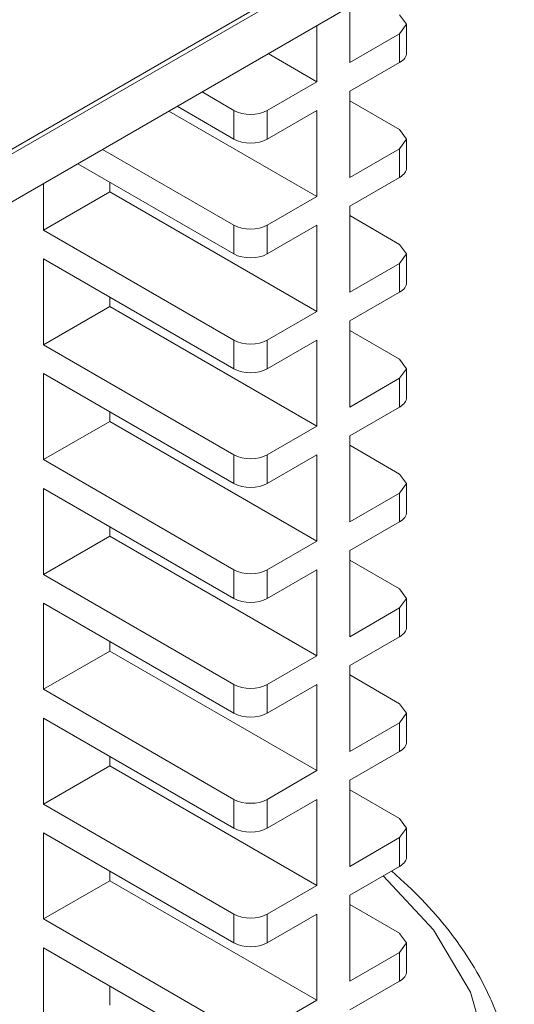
# Model space of a CAD drawing. Header units: millimetres. Extents: x 0 to 594, y 0 to 420.
# Tile 24 of 29: x 496 to 517, y 246 to 288. Entities that reach past the tile are written whole.
import ezdxf

# ---------------------------------------------------------------- set-up
doc = ezdxf.new("R2010")
doc.units = ezdxf.units.MM
doc.linetypes.add('K5LT_THIN', pattern=[0])
doc.layers.add('Системный слой (1)', color=251, linetype='Continuous', true_color=0x6c6c6c)

# ---------------------------------------------------------------- blocks, each defined once
blk = doc.blocks.new('U108')
at = {"layer": 'Системный слой (1)', "color": 7, "linetype": 'K5LT_THIN', "lineweight": 18, "true_color": 0xffffff}
for p, q in [((512.647, 283.02), (512.354, 283.428)), ((512.354, 282.612), (512.647, 283.02))]:
    blk.add_line(p, q, dxfattribs=at)
blk = doc.blocks.new('U110')
at = {"layer": 'Системный слой (1)', "color": 7, "linetype": 'K5LT_THIN', "lineweight": 18, "true_color": 0xffffff}
for p, q in [((512.647, 268.323), (512.354, 268.731)), ((512.354, 267.915), (512.647, 268.323))]:
    blk.add_line(p, q, dxfattribs=at)
blk = doc.blocks.new('U111')
at = {"layer": 'Системный слой (1)', "color": 7, "linetype": 'K5LT_THIN', "lineweight": 18, "true_color": 0xffffff}
for p, q in [((512.647, 278.121), (512.354, 278.529)), ((512.354, 277.713), (512.647, 278.121))]:
    blk.add_line(p, q, dxfattribs=at)
blk = doc.blocks.new('U115')
at = {"layer": 'Системный слой (1)', "color": 7, "linetype": 'K5LT_THIN', "lineweight": 18, "true_color": 0xffffff}
for p, q in [((512.647, 253.626), (512.354, 254.034)), ((512.354, 253.218), (512.647, 253.626))]:
    blk.add_line(p, q, dxfattribs=at)
blk = doc.blocks.new('U116')
at = {"layer": 'Системный слой (1)', "color": 7, "linetype": 'K5LT_THIN', "lineweight": 18, "true_color": 0xffffff}
for p, q in [((512.647, 287.919), (512.354, 288.327)), ((512.354, 287.511), (512.647, 287.919))]:
    blk.add_line(p, q, dxfattribs=at)
blk = doc.blocks.new('U117')
at = {"layer": 'Системный слой (1)', "color": 7, "linetype": 'K5LT_THIN', "lineweight": 18, "true_color": 0xffffff}
for p, q in [((512.647, 248.727), (512.354, 249.135)), ((512.354, 248.319), (512.647, 248.727))]:
    blk.add_line(p, q, dxfattribs=at)
blk = doc.blocks.new('U119')
at = {"layer": 'Системный слой (1)', "color": 7, "linetype": 'K5LT_THIN', "lineweight": 18, "true_color": 0xffffff}
for p, q in [((512.647, 263.424), (512.354, 263.832)), ((512.354, 263.016), (512.647, 263.424))]:
    blk.add_line(p, q, dxfattribs=at)
blk = doc.blocks.new('U120')
at = {"layer": 'Системный слой (1)', "color": 7, "linetype": 'K5LT_THIN', "lineweight": 18, "true_color": 0xffffff}
for p, q in [((512.647, 273.222), (512.354, 273.63)), ((512.354, 272.814), (512.647, 273.222))]:
    blk.add_line(p, q, dxfattribs=at)
blk = doc.blocks.new('U129')
at = {"layer": 'Системный слой (1)', "color": 7, "linetype": 'K5LT_THIN', "lineweight": 18, "true_color": 0xffffff}
for p, q in [((512.647, 258.525), (512.354, 258.933)), ((512.354, 258.117), (512.647, 258.525))]:
    blk.add_line(p, q, dxfattribs=at)
blk = doc.blocks.new('U191')
at = {"layer": 'Системный слой (1)', "color": 7, "linetype": 'K5LT_THIN', "lineweight": 18, "true_color": 0xffffff}
for p, q in [((468.452, 255.294), (464.663, 253.046)), ((464.663, 253.046), (461.783, 250.553)), ((513.8, 249.284), (511.656, 251.59)), ((461.783, 250.553), (459.775, 247.9)), ((515.376, 246.63), (513.8, 249.284)), ((459.775, 247.9), (458.606, 245.155)), ((516.159, 243.886), (515.376, 246.63)), ((458.606, 245.155), (458.253, 242.373)), ((516.144, 241.105), (516.159, 243.886)), ((458.253, 242.373), (458.702, 239.608)), ((515.321, 238.338), (516.144, 241.105)), ((458.702, 239.608), (459.944, 236.909)), ((513.669, 235.639), (515.321, 238.338)), ((459.944, 236.909), (461.981, 234.332)), ((511.16, 233.07), (513.669, 235.639)), ((461.981, 234.332), (464.816, 231.937)), ((507.758, 230.707), (511.16, 233.07)), ((464.816, 231.937), (468.458, 229.794)), ((506.588, 230.068), (507.758, 230.707)), ((468.458, 229.794), (472.909, 227.994)), ((501.984, 228.124), (506.588, 230.068)), ((496.489, 226.675), (501.984, 228.124)), ((472.909, 227.994), (478.144, 226.65)), ((478.144, 226.65), (484.054, 225.905)), ((490.343, 225.898), (496.489, 226.675)), ((484.054, 225.905), (490.343, 225.898))]:
    blk.add_line(p, q, dxfattribs=at)
blk = doc.blocks.new('U193')
at = {"layer": 'Системный слой (1)', "color": 7, "linetype": 'K5LT_THIN', "lineweight": 18, "true_color": 0xffffff}
for p, q in [((467.963, 255.349), (468.174, 255.455)), ((467.236, 254.978), (467.719, 255.226)), ((467.719, 255.226), (467.963, 255.349)), ((465.906, 254.236), (466.688, 254.685)), ((466.688, 254.685), (466.724, 254.705)), ((466.724, 254.705), (466.796, 254.744)), ((466.796, 254.744), (466.942, 254.823)), ((466.942, 254.823), (467.236, 254.978)), ((465.277, 253.848), (465.906, 254.236)), ((464.969, 253.651), (465.277, 253.848)), ((464.017, 252.997), (464.704, 253.475)), ((464.704, 253.475), (464.742, 253.5)), ((464.742, 253.5), (464.817, 253.551)), ((464.817, 253.551), (464.969, 253.651)), ((463.478, 252.595), (464.017, 252.997)), ((463.215, 252.391), (463.478, 252.595)), ((462.406, 251.72), (462.99, 252.21)), ((462.99, 252.21), (463.022, 252.236)), ((463.022, 252.236), (463.086, 252.288)), ((463.086, 252.288), (463.215, 252.391)), ((461.955, 251.314), (462.406, 251.72)), ((512.01, 251.795), (512.567, 251.296)), ((461.736, 251.108), (461.955, 251.314)), ((512.567, 251.296), (512.675, 251.195)), ((461.322, 250.7), (461.549, 250.926)), ((461.549, 250.926), (461.575, 250.952)), ((461.575, 250.952), (461.629, 251.004)), ((461.629, 251.004), (461.736, 251.108)), ((512.675, 251.195), (512.696, 251.175)), ((512.696, 251.175), (512.737, 251.136)), ((512.737, 251.136), (512.82, 251.057)), ((512.82, 251.057), (512.982, 250.899)), ((512.982, 250.899), (513.299, 250.578)), ((460.824, 250.172), (461.322, 250.7)), ((513.299, 250.578), (513.9, 249.925)), ((460.586, 249.905), (460.824, 250.172)), ((460.262, 249.521), (460.37, 249.651)), ((460.37, 249.651), (460.384, 249.668)), ((460.384, 249.668), (460.412, 249.702)), ((460.412, 249.702), (460.47, 249.77)), ((460.47, 249.77), (460.586, 249.905)), ((513.9, 249.925), (513.969, 249.844)), ((513.969, 249.844), (513.984, 249.827)), ((513.984, 249.827), (514.014, 249.792)), ((514.014, 249.792), (514.074, 249.722)), ((514.074, 249.722), (514.191, 249.582)), ((514.191, 249.582), (514.226, 249.54)), ((514.226, 249.54), (514.234, 249.53)), ((514.234, 249.53), (514.249, 249.511)), ((459.843, 248.982), (460.04, 249.244)), ((460.04, 249.244), (460.076, 249.29)), ((460.076, 249.29), (460.089, 249.306)), ((460.089, 249.306), (460.113, 249.337)), ((460.113, 249.337), (460.162, 249.398)), ((460.162, 249.398), (460.262, 249.521)), ((514.249, 249.511), (514.28, 249.473)), ((514.28, 249.473), (514.342, 249.397)), ((514.342, 249.397), (514.464, 249.243)), ((514.464, 249.243), (514.7, 248.934)), ((459.519, 248.523), (459.634, 248.688)), ((459.634, 248.688), (459.717, 248.806)), ((459.717, 248.806), (459.843, 248.982)), ((514.7, 248.934), (514.71, 248.921)), ((514.71, 248.921), (514.724, 248.902)), ((514.724, 248.902), (514.752, 248.864)), ((514.752, 248.864), (514.807, 248.788)), ((514.807, 248.788), (514.917, 248.635)), ((459.307, 248.217), (459.38, 248.322)), ((459.38, 248.322), (459.442, 248.411)), ((459.442, 248.411), (459.519, 248.523)), ((514.917, 248.635), (515.129, 248.327)), ((515.129, 248.327), (515.524, 247.703)), ((459.03, 247.788), (459.181, 248.03)), ((459.181, 248.03), (459.189, 248.044)), ((459.189, 248.044), (459.193, 248.051)), ((459.193, 248.051), (459.195, 248.054)), ((459.195, 248.054), (459.197, 248.056)), ((459.197, 248.057), (459.199, 248.059)), ((459.197, 248.056), (459.197, 248.057)), ((459.199, 248.059), (459.2, 248.062)), ((459.2, 248.062), (459.203, 248.066)), ((459.203, 248.066), (459.207, 248.072)), ((459.207, 248.072), (459.213, 248.082)), ((459.213, 248.082), (459.222, 248.096)), ((459.222, 248.096), (459.236, 248.116)), ((459.236, 248.116), (459.238, 248.12)), ((459.238, 248.12), (459.243, 248.126)), ((459.243, 248.126), (459.252, 248.139)), ((459.252, 248.139), (459.27, 248.165)), ((459.27, 248.165), (459.307, 248.217)), ((458.742, 247.29), (459.03, 247.788)), ((515.524, 247.703), (515.55, 247.661)), ((515.55, 247.661), (515.565, 247.635)), ((515.565, 247.635), (515.595, 247.582)), ((515.595, 247.582), (515.656, 247.478)), ((515.656, 247.478), (515.773, 247.269)), ((458.542, 246.913), (458.607, 247.039)), ((458.607, 247.039), (458.742, 247.29)), ((515.773, 247.269), (515.995, 246.846)), ((458.367, 246.558), (458.396, 246.619)), ((458.396, 246.619), (458.455, 246.74)), ((458.455, 246.74), (458.486, 246.803)), ((458.486, 246.803), (458.494, 246.818)), ((458.494, 246.818), (458.51, 246.85)), ((458.51, 246.85), (458.542, 246.913)), ((515.995, 246.846), (516.223, 246.368)), ((458.149, 246.069), (458.346, 246.512)), ((458.346, 246.512), (458.353, 246.528)), ((458.353, 246.528), (458.367, 246.558)), ((516.223, 246.368), (516.235, 246.342)), ((516.235, 246.342), (516.258, 246.29)), ((516.258, 246.29), (516.304, 246.186)), ((516.304, 246.186), (516.392, 245.977)), ((457.993, 245.68), (458.149, 246.069)), ((516.392, 245.977), (516.556, 245.556)), ((457.86, 245.313), (457.869, 245.337)), ((457.869, 245.337), (457.886, 245.386)), ((457.886, 245.386), (457.921, 245.484)), ((457.921, 245.484), (457.993, 245.68)), ((516.556, 245.556), (516.71, 245.11)), ((457.716, 244.865), (457.86, 245.313)), ((516.71, 245.11), (516.719, 245.085)), ((516.719, 245.085), (516.735, 245.034)), ((516.735, 245.034), (516.766, 244.932)), ((516.766, 244.932), (516.827, 244.729)), ((457.608, 244.478), (457.716, 244.865)), ((516.827, 244.729), (516.935, 244.319)), ((457.429, 243.669), (457.519, 244.114)), ((457.519, 244.114), (457.525, 244.138)), ((457.525, 244.138), (457.536, 244.187)), ((457.536, 244.187), (457.559, 244.284)), ((457.559, 244.284), (457.608, 244.478)), ((516.935, 244.319), (517.034, 243.881)), ((457.366, 243.287), (457.429, 243.669)), ((517.034, 243.881), (517.039, 243.856)), ((517.039, 243.856), (517.049, 243.806)), ((517.049, 243.806), (517.068, 243.707)), ((517.068, 243.707), (517.103, 243.507)), ((457.339, 243.095), (457.366, 243.287)), ((517.103, 243.507), (517.162, 243.108)), ((457.252, 241.729), (457.319, 242.928)), ((457.319, 242.928), (457.322, 242.952)), ((457.322, 242.952), (457.327, 243)), ((457.327, 243), (457.339, 243.095)), ((517.162, 243.108), (517.21, 242.675)), ((517.21, 242.675), (517.212, 242.653)), ((517.212, 242.653), (517.215, 242.609)), ((517.215, 242.609), (517.222, 242.522)), ((517.222, 242.522), (517.234, 242.346)), ((517.234, 242.346), (517.248, 241.994)), ((517.248, 241.994), (517.252, 241.746)), ((517.252, 241.746), (517.252, 241.736)), ((517.252, 241.736), (517.252, 241.729))]:
    blk.add_line(p, q, dxfattribs=at)

msp = doc.modelspace()

# ---------------------------------------------------------------- linework, layer by layer
at = {"layer": 'Системный слой (1)', "color": 7, "linetype": 'K5LT_THIN', "lineweight": 18, "true_color": 0xffffff}
for p, q in [((512.1052, 292.0044), (489.0183, 278.6751)), ((512.1052, 291.8002), (489.0183, 278.471)), ((512.1052, 289.759), (489.0183, 276.4298)), ((510.2326, 286.2859), (510.2326, 288.6779)), ((508.8184, 285.4694), (508.8184, 287.8614)), ((512.6468, 286.6942), (512.6468, 287.9189)), ((512.3539, 287.5107), (510.2326, 286.2859)), ((512.3539, 286.2859), (512.3539, 287.5107)), ((508.8184, 285.4694), (506.7469, 286.6654)), ((512.3539, 286.2859), (510.2326, 285.0612)), ((508.8184, 285.4694), (506.697, 284.2447)), ((505.2828, 284.2447), (503.9185, 285.0324)), ((510.2326, 281.387), (510.2326, 285.0612)), ((502.8578, 284.42), (505.2828, 283.0199)), ((512.3539, 283.4282), (510.2326, 284.6529)), ((508.8184, 280.5705), (502.5043, 284.2159)), ((505.2828, 283.0199), (505.2828, 284.2447)), ((508.8184, 284.2447), (506.697, 283.0199)), ((506.697, 283.0199), (506.697, 284.2447)), ((508.8184, 280.5705), (508.8184, 284.2447)), ((512.6468, 281.7952), (512.6468, 283.0199)), ((505.2828, 279.3457), (499.6758, 282.5829)), ((512.3539, 282.6117), (510.2326, 281.387)), ((512.3539, 281.387), (512.3539, 282.6117)), ((498.6152, 281.9705), (505.2828, 278.121)), ((497.1511, 279.1416), (497.1511, 281.1253)), ((499.9795, 280.7746), (499.9795, 281.1828)), ((512.3539, 281.387), (510.2326, 280.1622)), ((499.9795, 280.7746), (497.1511, 279.1416)), ((508.8184, 275.6715), (499.9795, 280.7746)), ((508.8184, 280.5705), (506.697, 279.3457)), ((510.2326, 276.488), (510.2326, 280.1622)), ((512.3539, 278.5292), (510.2326, 279.754)), ((505.2828, 274.4467), (497.1511, 279.1416)), ((505.2828, 278.121), (505.2828, 279.3457)), ((508.8184, 279.3457), (506.697, 278.121)), ((506.697, 278.121), (506.697, 279.3457)), ((508.8184, 275.6715), (508.8184, 279.3457)), ((512.6468, 276.8962), (512.6468, 278.121)), ((497.1511, 277.9168), (505.2828, 273.222)), ((497.1511, 274.2426), (497.1511, 277.9168)), ((512.3539, 277.7127), (510.2326, 276.488)), ((512.3539, 276.488), (512.3539, 277.7127)), ((512.3539, 276.488), (510.2326, 275.2632)), ((499.9795, 275.8756), (499.9795, 276.2839)), ((499.9795, 275.8756), (497.1511, 274.2426)), ((508.8184, 270.7725), (499.9795, 275.8756)), ((508.8184, 275.6715), (506.697, 274.4467)), ((510.2326, 271.589), (510.2326, 275.2632)), ((512.3539, 273.6302), (510.2326, 274.855)), ((505.2828, 273.222), (505.2828, 274.4467)), ((508.8184, 274.4467), (506.697, 273.222)), ((506.697, 273.222), (506.697, 274.4467)), ((508.8184, 270.7725), (508.8184, 274.4467)), ((505.2828, 269.5478), (497.1511, 274.2426)), ((512.6468, 271.9972), (512.6468, 273.222)), ((497.1511, 269.3436), (497.1511, 273.0179)), ((497.1511, 273.0179), (505.2828, 268.323)), ((512.3539, 272.8137), (510.2326, 271.589)), ((512.3539, 271.589), (512.3539, 272.8137)), ((499.9795, 270.9766), (499.9795, 271.3849)), ((512.3539, 271.589), (510.2326, 270.3643)), ((499.9795, 270.9766), (497.1511, 269.3436)), ((508.8184, 265.8735), (499.9795, 270.9766)), ((508.8184, 270.7725), (506.697, 269.5478)), ((510.2326, 266.69), (510.2326, 270.3643)), ((512.3539, 268.7313), (510.2326, 269.956)), ((505.2828, 264.6488), (497.1511, 269.3436)), ((505.2828, 268.323), (505.2828, 269.5478)), ((508.8184, 269.5478), (506.697, 268.323)), ((506.697, 268.323), (506.697, 269.5478)), ((508.8184, 265.8735), (508.8184, 269.5478)), ((497.1511, 268.1189), (505.2828, 263.424)), ((497.1511, 264.4447), (497.1511, 268.1189)), ((512.6468, 267.0983), (512.6468, 268.323)), ((512.3539, 267.9148), (510.2326, 266.69)), ((512.3539, 266.69), (512.3539, 267.9148)), ((499.9795, 266.0776), (499.9795, 266.4859)), ((512.3539, 266.69), (510.2326, 265.4653)), ((499.9795, 266.0776), (497.1511, 264.4447)), ((508.8184, 260.9745), (499.9795, 266.0776)), ((508.8184, 265.8735), (506.697, 264.6488)), ((510.2326, 261.791), (510.2326, 265.4653)), ((505.2828, 263.424), (505.2828, 264.6488)), ((508.8184, 264.6488), (506.697, 263.424)), ((506.697, 263.424), (506.697, 264.6488)), ((508.8184, 260.9745), (508.8184, 264.6488)), ((512.3539, 263.8323), (510.2326, 265.057)), ((505.2828, 259.7498), (497.1511, 264.4447)), ((512.6468, 262.1993), (512.6468, 263.424)), ((497.1511, 263.2199), (505.2828, 258.525)), ((497.1511, 259.5457), (497.1511, 263.2199)), ((512.3539, 263.0158), (510.2326, 261.791)), ((512.3539, 261.791), (512.3539, 263.0158)), ((512.3539, 261.791), (510.2326, 260.5663)), ((499.9795, 261.1787), (499.9795, 261.5869)), ((499.9795, 261.1787), (497.1511, 259.5457)), ((508.8184, 256.0756), (499.9795, 261.1787)), ((508.8184, 260.9745), (506.697, 259.7498)), ((510.2326, 256.8921), (510.2326, 260.5663)), ((512.3539, 258.9333), (510.2326, 260.158)), ((505.2828, 258.525), (505.2828, 259.7498)), ((508.8184, 259.7498), (506.697, 258.525)), ((506.697, 258.525), (506.697, 259.7498)), ((508.8184, 256.0756), (508.8184, 259.7498)), ((505.2828, 254.8508), (497.1511, 259.5457)), ((512.6468, 257.3003), (512.6468, 258.525)), ((497.1511, 254.6467), (497.1511, 258.3209)), ((497.1511, 258.3209), (505.2828, 253.6261)), ((512.3539, 258.1168), (510.2326, 256.8921)), ((512.3539, 256.8921), (512.3539, 258.1168)), ((499.9795, 256.2797), (499.9795, 256.6879)), ((512.3539, 256.8921), (510.2326, 255.6673)), ((499.9795, 256.2797), (497.1511, 254.6467)), ((508.8184, 251.1766), (499.9795, 256.2797)), ((508.8184, 256.0756), (506.697, 254.8508)), ((510.2326, 251.9931), (510.2326, 255.6673)), ((512.3539, 254.0343), (510.2326, 255.2591)), ((505.2828, 249.9518), (497.1511, 254.6467)), ((505.2828, 253.6261), (505.2828, 254.8508)), ((508.8184, 254.8508), (506.697, 253.6261)), ((506.697, 253.6261), (506.697, 254.8508)), ((508.8184, 251.1766), (508.8184, 254.8508)), ((497.1511, 249.7477), (497.1511, 253.4219)), ((497.1511, 253.4219), (505.2828, 248.7271)), ((512.6468, 252.4013), (512.6468, 253.6261)), ((512.3539, 253.2178), (510.2326, 251.9931)), ((512.3539, 251.9931), (512.3539, 253.2178)), ((499.9795, 251.3807), (499.9795, 251.789)), ((512.3539, 251.9931), (510.2326, 250.7683)), ((499.9795, 251.3807), (497.1511, 249.7477)), ((508.8184, 246.2776), (499.9795, 251.3807)), ((508.8184, 251.1766), (506.697, 249.9518)), ((510.2326, 247.0941), (510.2326, 250.7683)), ((505.2828, 248.7271), (505.2828, 249.9518)), ((508.8184, 249.9518), (506.697, 248.7271)), ((506.697, 248.7271), (506.697, 249.9518)), ((508.8184, 246.2776), (508.8184, 249.9518)), ((512.3539, 249.1353), (510.2326, 250.3601)), ((505.2828, 245.0529), (497.1511, 249.7477)), ((512.6468, 247.5023), (512.6468, 248.7271)), ((497.1511, 248.523), (505.2828, 243.8281)), ((497.1511, 244.4405), (497.1511, 248.523)), ((512.3539, 248.3188), (510.2326, 247.0941)), ((512.3539, 247.0941), (512.3539, 248.3188)), ((512.3539, 247.0941), (510.2326, 245.8694)), ((499.9795, 246.0735), (499.9795, 246.89)), ((508.8184, 246.2776), (506.697, 245.0529))]:
    msp.add_line(p, q, dxfattribs=at)
for centre, major_axis, start_param, end_param in [((511.6468, 286.6942), (1, 0), 5.4977871, 6.2831853), ((505.9899, 284.6529), (-1, 0), 0.7853982, 2.3561945), ((505.9899, 283.4282), (1, 0), 3.9269908, 5.4977871), ((511.6468, 281.7952), (1, 0), 5.4977871, 6.2831853), ((505.9899, 279.754), (-1, 0), 0.7853982, 2.3561945), ((505.9899, 278.5292), (1, 0), 3.9269908, 5.4977871), ((511.6468, 276.8962), (1, 0), 5.4977871, 6.2831853), ((505.9899, 274.855), (-1, 0), 0.7853982, 2.3561945), ((505.9899, 273.6302), (1, 0), 3.9269908, 5.4977871), ((511.6468, 271.9972), (1, 0), 5.4977871, 6.2831853), ((505.9899, 269.956), (-1, 0), 0.7853982, 2.3561945), ((505.9899, 268.7313), (1, 0), 3.9269908, 5.4977871), ((511.6468, 267.0983), (1, 0), 5.4977871, 6.2831853), ((505.9899, 265.057), (-1, 0), 0.7853982, 2.3561945), ((505.9899, 263.8323), (1, 0), 3.9269908, 5.4977871), ((511.6468, 262.1993), (1, 0), 5.4977871, 6.2831853), ((505.9899, 260.158), (-1, 0), 0.7853982, 2.3561945), ((505.9899, 258.9333), (1, 0), 3.9269908, 5.4977871), ((511.6468, 257.3003), (1, 0), 5.4977871, 6.2831853), ((505.9899, 255.2591), (-1, 0), 0.7853982, 2.3561945), ((505.9899, 254.0343), (1, 0), 3.9269908, 5.4977871), ((511.6468, 252.4013), (1, 0), 5.4977871, 6.2831853), ((505.9899, 250.3601), (-1, 0), 0.7853982, 2.3561945), ((505.9899, 249.1353), (1, 0), 3.9269908, 5.4977871), ((511.6468, 247.5023), (1, 0), 5.4977871, 6.2831853)]:
    msp.add_ellipse(centre, major_axis=major_axis, ratio=0.5773503, start_param=start_param, end_param=end_param, dxfattribs=at)

# ---------------------------------------------------------------- block references
at = {"layer": 'Системный слой (1)'}
for name in ['U116', 'U108', 'U111', 'U120', 'U110', 'U119', 'U129', 'U193', 'U191', 'U115', 'U117']:
    msp.add_blockref(name, (0, 0), dxfattribs=at)

doc.saveas('drawing.dxf')
